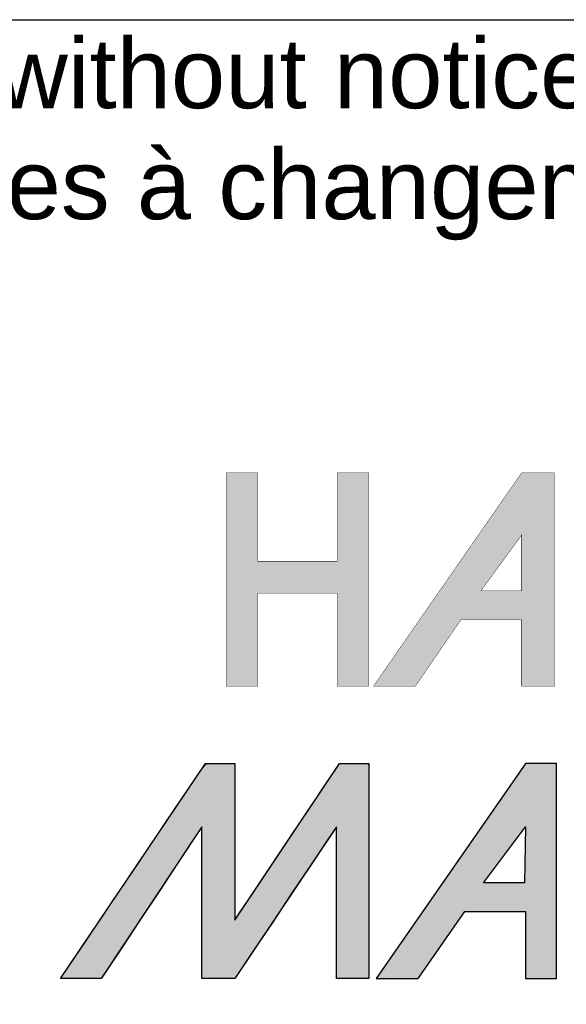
# Model space of a CAD drawing. Header units: inches. Extents: x 0 to 188, y 0 to 141.
# Tile 13 of 23: x 161.6 to 167.51, y 8.37 to 19.03. Entities that reach past the tile are written whole.
import ezdxf
from ezdxf import colors
from ezdxf.entities.mleader import LeaderData, LeaderLine
from ezdxf.math import Vec2, Vec3

# ---------------------------------------------------------------- set-up
doc = ezdxf.new("R2010")
doc.units = ezdxf.units.IN
doc.header["$MEASUREMENT"] = 0
doc.layers.add('Default', color=7, linetype='Continuous')

# ---------------------------------------------------------------- blocks, each defined once
blk = doc.blocks.new('_DOT')
at = {"color": 0}
blk.add_line((0, 0), (-1, 0), dxfattribs=at)
at = {"color": 0, "const_width": 0.333}
blk.add_lwpolyline([(-0.1665, 0, 1), (0.1665, 0, 1)], format="xyb", close=True, dxfattribs=at)
blk = doc.blocks.new('block_2')
at = {"layer": 'Default', "linetype": 'Continuous'}
blk.add_hatch(color=7, dxfattribs=at).paths.add_polyline_path([(-0.8327, 0.06669), (-0.8327, 0.08406), (-0.8327, 0.1076), (-0.8327, 0.13453), (-0.8327, 0.16208), (-0.8327, 0.18746), (-0.8327, 0.20791), (-0.8327, 0.22063), (-0.8328, 0.22345), (-0.83445, 0.22345), (-0.83771, 0.22345), (-0.8421, 0.22345), (-0.84711, 0.22345), (-0.85224, 0.22345), (-0.85701, 0.22345), (-0.86091, 0.22345), (-0.86471, 0.21953), (-0.8786, 0.19893), (-0.90103, 0.16565), (-0.92818, 0.12538), (-0.9562, 0.0838), (-0.98129, 0.04658), (-0.99959, 0.01942), (-1.00729, 0.008), (-1.00571, 0.00793), (-1.00095, 0.00793), (-0.99411, 0.00793), (-0.98627, 0.00793), (-0.97852, 0.00793), (-0.97193, 0.00793), (-0.96758, 0.00793), (-0.96617, 0.00834), (-0.95953, 0.01837), (-0.94594, 0.03889), (-0.92807, 0.06588), (-0.90856, 0.09534), (-0.89007, 0.12326), (-0.87525, 0.14563), (-0.86677, 0.15844), (-0.86573, 0.15788), (-0.86573, 0.1442), (-0.86573, 0.12126), (-0.86573, 0.09308), (-0.86573, 0.06367), (-0.86573, 0.03703), (-0.86573, 0.01717), (-0.86573, 0.00811), (-0.86462, 0.00793), (-0.86093, 0.00793), (-0.85551, 0.00793), (-0.84921, 0.00793), (-0.84292, 0.00793), (-0.83749, 0.00793), (-0.83381, 0.00793), (-0.83258, 0.00811), (-0.82652, 0.01717), (-0.81324, 0.03703), (-0.79542, 0.06367), (-0.77575, 0.09308), (-0.7569, 0.12126), (-0.74156, 0.1442), (-0.73241, 0.15788), (-0.73098, 0.15844), (-0.73098, 0.14563), (-0.73098, 0.12326), (-0.73098, 0.09534), (-0.73098, 0.06588), (-0.73098, 0.03889), (-0.73098, 0.01837), (-0.73098, 0.00834), (-0.73007, 0.00793), (-0.72661, 0.00793), (-0.72137, 0.00793), (-0.71521, 0.00793), (-0.70898, 0.00793), (-0.70354, 0.00793), (-0.69975, 0.00793), (-0.69846, 0.008), (-0.69846, 0.01942), (-0.69846, 0.04658), (-0.69846, 0.0838), (-0.69846, 0.12538), (-0.69846, 0.16565), (-0.69846, 0.19893), (-0.69846, 0.21953), (-0.69867, 0.22345), (-0.70097, 0.22345), (-0.70518, 0.22345), (-0.71051, 0.22345), (-0.71621, 0.22345), (-0.72149, 0.22345), (-0.72557, 0.22345), (-0.72769, 0.22345), (-0.73023, 0.21987), (-0.74082, 0.20403), (-0.75738, 0.17928), (-0.77712, 0.14977), (-0.79729, 0.11962), (-0.81512, 0.09297), (-0.82784, 0.07395)])
h = blk.add_hatch(color=7, dxfattribs=at)
h.paths.add_polyline_path([(-0.54363, 0.22064), (-0.69113, 0.00793), (-0.64918, 0.00793), (-0.6025, 0.07507), (-0.54167, 0.07507), (-0.54167, 0.00793), (-0.51073, 0.00793), (-0.51073, 0.22347), (-0.54167, 0.22347)])
h.paths.add_polyline_path([(-0.58365, 0.10388), (-0.54271, 0.10388), (-0.54167, 0.16001)])
at = {"layer": 'Default', "color": 7, "linetype": 'Continuous'}
for p, q in [((-0.54363, 0.22064), (-0.69113, 0.00793)), ((-0.54167, 0.22347), (-0.54363, 0.22064)), ((-0.51073, 0.22347), (-0.54167, 0.22347)), ((-0.51073, 0.00793), (-0.51073, 0.22347)), ((-0.58365, 0.10388), (-0.54167, 0.16001)), ((-0.54167, 0.16001), (-0.54271, 0.10388)), ((-0.54271, 0.10388), (-0.58365, 0.10388)), ((-0.64918, 0.00793), (-0.6025, 0.07507)), ((-0.6025, 0.07507), (-0.54167, 0.07507)), ((-0.54167, 0.07507), (-0.54167, 0.00793)), ((-0.69113, 0.00793), (-0.64918, 0.00793)), ((-0.54167, 0.00793), (-0.51073, 0.00793))]:
    blk.add_line(p, q, dxfattribs=at)
blk.add_lwpolyline([(-0.8327, 0.06669), (-0.82784, 0.07395), (-0.81512, 0.09297), (-0.79729, 0.11962), (-0.77712, 0.14977), (-0.75738, 0.17928), (-0.74082, 0.20403), (-0.73023, 0.21987), (-0.72769, 0.22345), (-0.72557, 0.22345), (-0.72149, 0.22345), (-0.71621, 0.22345), (-0.71051, 0.22345), (-0.70518, 0.22345), (-0.70097, 0.22345), (-0.69867, 0.22345), (-0.69846, 0.21953), (-0.69846, 0.19893), (-0.69846, 0.16565), (-0.69846, 0.12538), (-0.69846, 0.0838), (-0.69846, 0.04658), (-0.69846, 0.01942), (-0.69846, 0.008), (-0.69975, 0.00793), (-0.70354, 0.00793), (-0.70898, 0.00793), (-0.71521, 0.00793), (-0.72137, 0.00793), (-0.72661, 0.00793), (-0.73007, 0.00793), (-0.73098, 0.00834), (-0.73098, 0.01837), (-0.73098, 0.03889), (-0.73098, 0.06588), (-0.73098, 0.09534), (-0.73098, 0.12326), (-0.73098, 0.14563), (-0.73098, 0.15844), (-0.73241, 0.15788), (-0.74156, 0.1442), (-0.7569, 0.12126), (-0.77575, 0.09308), (-0.79542, 0.06367), (-0.81324, 0.03703), (-0.82652, 0.01717), (-0.83258, 0.00811), (-0.83381, 0.00793), (-0.83749, 0.00793), (-0.84292, 0.00793), (-0.84921, 0.00793), (-0.85551, 0.00793), (-0.86093, 0.00793), (-0.86462, 0.00793), (-0.86573, 0.00811), (-0.86573, 0.01717), (-0.86573, 0.03703), (-0.86573, 0.06367), (-0.86573, 0.09308), (-0.86573, 0.12126), (-0.86573, 0.1442), (-0.86573, 0.15788), (-0.86677, 0.15844), (-0.87525, 0.14563), (-0.89007, 0.12326), (-0.90856, 0.09534), (-0.92807, 0.06588), (-0.94594, 0.03889), (-0.95953, 0.01837), (-0.96617, 0.00834), (-0.96758, 0.00793), (-0.97193, 0.00793), (-0.97852, 0.00793), (-0.98627, 0.00793), (-0.99411, 0.00793), (-1.00095, 0.00793), (-1.00571, 0.00793), (-1.00729, 0.008), (-0.99959, 0.01942), (-0.98129, 0.04658), (-0.9562, 0.0838), (-0.92818, 0.12538), (-0.90103, 0.16565), (-0.8786, 0.19893), (-0.86471, 0.21953), (-0.86091, 0.22345), (-0.85701, 0.22345), (-0.85224, 0.22345), (-0.84711, 0.22345), (-0.8421, 0.22345), (-0.83771, 0.22345), (-0.83445, 0.22345), (-0.8328, 0.22345), (-0.8327, 0.22063), (-0.8327, 0.20791), (-0.8327, 0.18746), (-0.8327, 0.16208), (-0.8327, 0.13453), (-0.8327, 0.1076), (-0.8327, 0.08406), (-0.8327, 0.06669)], close=True, dxfattribs=at)
for points in [[(-1.00734, 0.00793), (-1.00734, 0.00793), (-0.86207, 0.22345), (-0.86207, 0.22345)], [(-0.86207, 0.22345), (-0.85505, 0.22345), (-0.8327, 0.22345), (-0.8327, 0.22345)], [(-0.8327, 0.06669), (-0.8327, 0.06669), (-0.72783, 0.22345), (-0.72783, 0.22345)], [(-0.8327, 0.22345), (-0.8327, 0.22345), (-0.8327, 0.10094), (-0.8327, 0.06669)], [(-0.72783, 0.22345), (-0.72783, 0.22345), (-0.69846, 0.22345), (-0.69846, 0.22345)], [(-0.69846, 0.22345), (-0.69846, 0.22345), (-0.69846, 0.00793), (-0.69846, 0.00793)], [(-0.86573, 0.16001), (-0.86573, 0.16001), (-0.96644, 0.00793), (-0.96644, 0.00793)], [(-0.86573, 0.00793), (-0.86573, 0.00793), (-0.86573, 0.16001), (-0.86573, 0.16001)], [(-0.73098, 0.16001), (-0.73098, 0.16001), (-0.8327, 0.00793), (-0.8327, 0.00793)], [(-0.73098, 0.00793), (-0.73098, 0.00793), (-0.73098, 0.16001), (-0.73098, 0.16001)], [(-0.96644, 0.00793), (-0.96644, 0.00793), (-1.00734, 0.00793), (-1.00734, 0.00793)], [(-0.8327, 0.00793), (-0.8327, 0.00793), (-0.86573, 0.00793), (-0.86573, 0.00793)], [(-0.69846, 0.00793), (-0.69846, 0.00793), (-0.73098, 0.00793), (-0.73098, 0.00793)]]:
    blk.add_open_spline(points, degree=3, dxfattribs=at)
blk = doc.blocks.new('Block1')
at = {"layer": 'Default', "linetype": 'Continuous'}
blk.add_hatch(color=7, dxfattribs=at).paths.add_polyline_path([(1.36286, 1.21446), (1.36286, 1.12534), (1.28316, 1.12534), (1.28316, 1.21448), (1.25172, 1.21448), (1.25172, 1.00054), (1.28316, 1.00054), (1.28316, 1.09389), (1.36286, 1.09389), (1.36286, 1.09387), (1.36286, 1.00052), (1.39433, 1.00052), (1.39433, 1.21446)])
h = blk.add_hatch(color=7, dxfattribs=at)
h.paths.add_polyline_path([(1.54746, 1.21448), (1.54667, 1.21332), (1.39904, 1.00052), (1.44101, 1.00052), (1.48663, 1.06712), (1.54746, 1.06712), (1.54746, 1.00052), (1.58049, 1.00052), (1.58049, 1.21448)])
h.paths.add_polyline_path([(1.54746, 1.09597), (1.54746, 1.15207), (1.50655, 1.09597)])
at = {"layer": 'Default', "color": 7, "linetype": 'Continuous', "const_width": 0.00035}
for points in [[(1.36286, 1.21446), (1.36286, 1.12534), (1.28316, 1.12534), (1.28316, 1.21448), (1.25172, 1.21448), (1.25172, 1.00054), (1.28316, 1.00054), (1.28316, 1.09389), (1.36286, 1.09389), (1.36286, 1.09387), (1.36286, 1.00052), (1.39433, 1.00052), (1.39433, 1.21446), (1.36286, 1.21446)], [(1.54746, 1.21448), (1.54667, 1.21332), (1.39904, 1.00052), (1.44101, 1.00052), (1.48663, 1.06712), (1.54746, 1.06712), (1.54746, 1.00052), (1.58049, 1.00052), (1.58049, 1.21448), (1.54746, 1.21448)], [(1.54746, 1.09597), (1.50655, 1.09597), (1.54746, 1.15207), (1.54746, 1.09597)]]:
    blk.add_lwpolyline(points, close=True, dxfattribs=at)
at = {"layer": 'Default', "color": 7}
blk.add_blockref('block_2', (2.0929, 0.69957), dxfattribs=at)
blk = doc.blocks.new('Block13')
at = {"layer": 'Default', "color": 7, "linetype": 'Continuous'}
blk.add_line((0, 1.75254), (3.51548, 1.75254), dxfattribs=at)
at = {"layer": 'Default', "color": 7}
blk.add_blockref('Block1', (0.03706, 0.08409), dxfattribs=at)
at = {"layer": 'Default', "char_height": 0.07, "attachment_point": 1}
for s, insert, width in [('{\\fArial|b0||i0||c0|p34;\\C7;\\H7.e-002;\\W1.;\\T1.;Data subject to change without notice. Isometric drawing not to scale.}', (0.03212, 1.73384), 3.484116), ('{\\fArial|b0||i0||c0|p34;\\C7;\\H7.e-002;\\W1.;\\T1.;Les données sont sujettes à changement sans préavis.}', (0.03594, 1.62265), 3.235631)]:
    blk.add_mtext(s, dxfattribs=dict(at, insert=insert, width=width))
blk = doc.blocks.new('Block11')
at = {"layer": 'Default', "color": 7}
blk.add_blockref('Block13', (0, 0), dxfattribs=at)
blk = doc.blocks.new('Block10')
at = {"layer": 'Default', "color": 7}
blk.add_blockref('Block11', (0, 0), dxfattribs=at)
blk = doc.blocks.new('Block222')
at = {"layer": 'Default', "color": 7, "xscale": 15, "yscale": 15, "zscale": 15}
blk.add_blockref('Block10', (121.713, -88.163), dxfattribs=at)
at = {"layer": 'Default', "color": 7, "linetype": 'Continuous'}
ml = blk.add_multileader_mtext('Standard', dxfattribs=at)
ml.set_content('{\\pxsm0.9;\\fArial|b1||i0||c0|p34;\\W1.;SDC249U36BK\\P}', color=7)
ml.set_leader_properties()
ml.set_arrow_properties(name='DOT')
ml.build(insert=Vec2(0, 0))
ml.multileader.update_dxf_attribs({"leader_type": 0, "dogleg_length": 0, "arrow_head_size": 2.25})
ctx = ml.context
ctx.base_point, ctx.char_height, ctx.arrow_head_size, ctx.landing_gap_size = Vec3(152.319, -85.833), 2.25, 2.25, 0.787
ctx.text_align_type = 1
notes = []
notes.append((ctx, [(0, (0, 0, 0), (0, 0), (1, 0), 1, [])]))
ctx.mtext.insert, ctx.mtext.alignment = Vec3(163.433, -84.687), 2
for ctx, leaders in notes:
    for number, flags, end, landing, length, lines in leaders:
        leader = LeaderData()
        leader.index, (leader.has_last_leader_line, leader.has_dogleg_vector, leader.attachment_direction) = number, flags
        leader.last_leader_point, leader.dogleg_vector, leader.dogleg_length = Vec3(end), Vec3(landing), length
        for number, points, colour, breaks in lines:
            line = LeaderLine()
            line.index, line.vertices, line.color, line.breaks = number, Vec3.list(points), colors.encode_raw_color(colour), breaks
            leader.lines.append(line)
        ctx.leaders.append(leader)

msp = doc.modelspace()

# ---------------------------------------------------------------- block references
at = {"layer": 'Default', "color": 7, "xscale": 0.72, "yscale": 0.72, "zscale": 0.72}
msp.add_blockref('Block222', (62.286, 63.58), dxfattribs=at)

doc.saveas('drawing.dxf')
